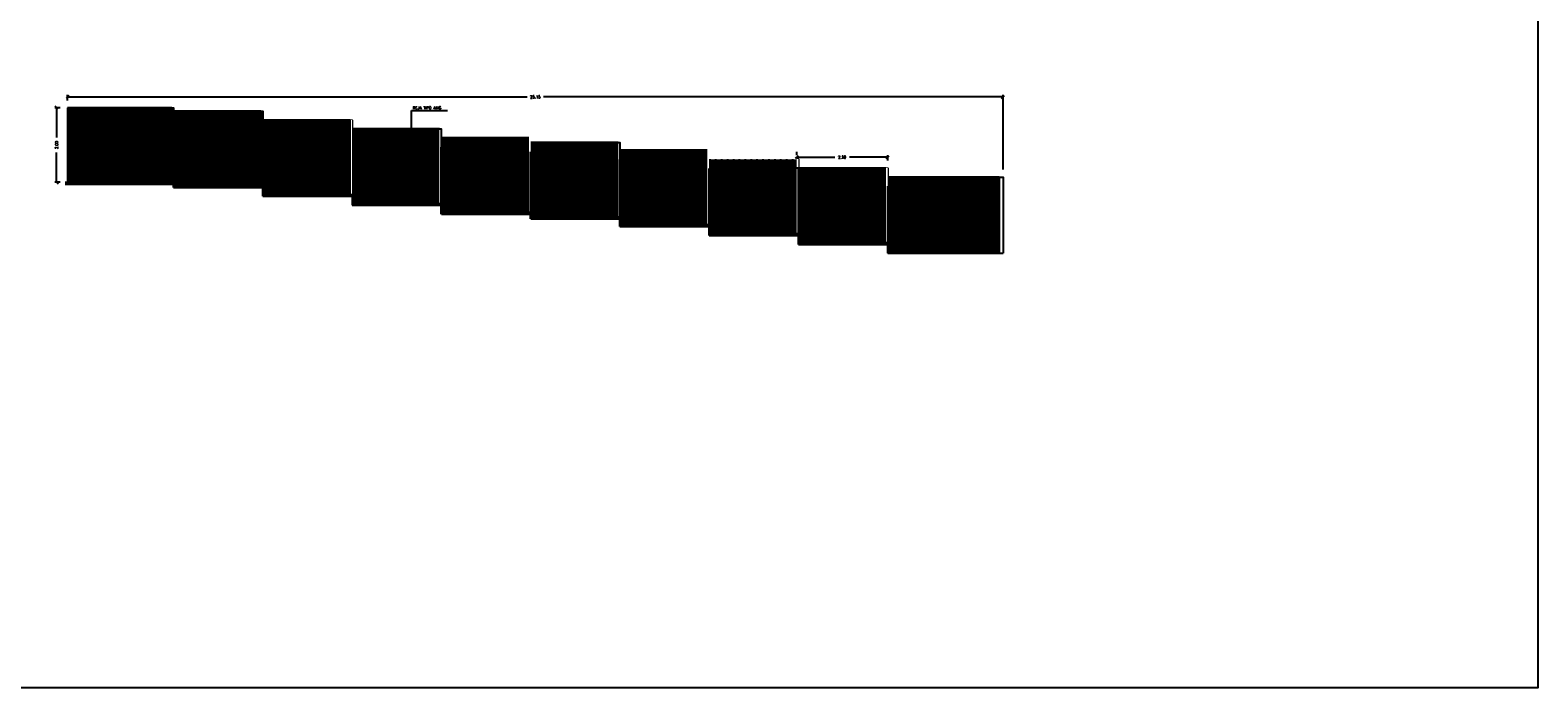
# Model space of a CAD drawing. Header units: millimetres. Extents: x -46 to 202, y -126 to 39.
# Tile 31 of 32: x 161 to 202, y -79 to -62. Entities that reach past the tile are written whole.
import ezdxf

# ---------------------------------------------------------------- set-up
doc = ezdxf.new("R2010")
doc.units = ezdxf.units.MM
doc.header["$LTSCALE"] = 0.01
doc.set_wipeout_variables(frame=1)
doc.layers.add('0 AUX', color=56, linetype='Continuous', plot=False)
for name, color, linetype in [('00 AC - ABERTURAS ALUMINIO - HATCH', 254, 'Continuous'), ('00 AC - MUROS', 1, 'Continuous'), ('00 AC - SUELO', 1, 'Continuous'), ('A HERRERÍA', 4, 'Continuous'), ('Hatch 354', 254, 'Continuous'), ('TEXTOS', 2, 'Continuous'), ('TXT', 3, 'Continuous'), ('TXT COTA', 3, 'Continuous')]:
    doc.layers.add(name, color=color, linetype=linetype)
doc.styles.add('ESC20', font='romans.shx', dxfattribs={"height": 0.03})
doc.styles.add('SaAS simplex', font='simplex.shx', dxfattribs={"width": 0.8})
doc.dimstyles.new('COTAS 75', dxfattribs={"dimscale": 0.01, "dimtxt": 8, "dimasz": 8, "dimexe": 5, "dimexo": 20, "dimgap": 10, "dimtad": 0, "dimzin": 9, "dimdsep": 46, "dimtxsty": 'SaAS simplex', "dimblk": 'OBLIQUE', "dimcen": 0, "dimclrd": 8, "dimclre": 8, "dimclrt": 256, "dimadec": 1, "dimazin": 0, "dimtfac": 1, "dimtmove": 2, "dimatfit": 3, "dimldrblk": 'OBLIQUE', "dimfxl": 10, "dimlwd": -1, "dimlwe": -1, "dimarcsym": 0})
pattern_1 = [(3e-14, (-8.12546, -100.110735), (1e-17, 0.0396875), []), (90, (-8.12546, -100.11074), (-0.15875, 5e-17), [])]

# ---------------------------------------------------------------- blocks, each defined once
blk = doc.blocks.new('_Oblique')
at = {"layer": 'TXT COTA', "color": 0, "lineweight": -2}
blk.add_line((-0.5, -0.5), (0.5, 0.5), dxfattribs=at)
blk = doc.blocks.new('*D1095')
at = {"layer": 'Defpoints', "color": 0, "transparency": 16777216}
for p in [(181.684, -65.03), (181.684, -65.083), (184.134, -65.323)]:
    blk.add_point(p, dxfattribs=at)
at = {"layer": 'TXT COTA', "color": 8, "transparency": 16777216}
for p, q in [((181.684, -64.883), (181.684, -64.98)), ((181.684, -65.03), (182.712, -65.03)), ((184.134, -65.03), (183.107, -65.03)), ((184.134, -65.123), (184.134, -64.98))]:
    blk.add_line(p, q, dxfattribs=at)
at = {"layer": 'TXT COTA', "color": 8, "transparency": 16777216, "xscale": 0.08, "yscale": 0.08, "zscale": 0.08, "rotation": 180}
blk.add_blockref('_Oblique', (181.684, -65.03), dxfattribs=at)
at = {"layer": 'TXT COTA', "color": 8, "transparency": 16777216, "xscale": 0.08, "yscale": 0.08, "zscale": 0.08}
blk.add_blockref('_Oblique', (184.134, -65.03), dxfattribs=at)
at = {"layer": 'TXT COTA', "transparency": 16777216, "insert": (182.909, -65.03), "char_height": 0.08, "attachment_point": 5, "style": 'SaAS simplex'}
blk.add_mtext('2.50', dxfattribs=at)
blk = doc.blocks.new('*D1096')
at = {"layer": 'Defpoints', "color": 0, "transparency": 16777216}
for p in [(162.084, -63.704), (161.791, -65.703), (162.084, -65.703)]:
    blk.add_point(p, dxfattribs=at)
at = {"layer": 'TXT COTA', "color": 8, "transparency": 16777216}
for p, q in [((161.884, -63.704), (161.741, -63.704)), ((161.791, -63.704), (161.791, -64.506)), ((161.791, -65.703), (161.791, -64.901)), ((161.884, -65.703), (161.741, -65.703))]:
    blk.add_line(p, q, dxfattribs=at)
at = {"layer": 'TXT COTA', "color": 8, "transparency": 16777216, "xscale": 0.08, "yscale": 0.08, "zscale": 0.08}
for p, rotation in [((161.791, -63.704), 90), ((161.791, -65.703), 270)]:
    blk.add_blockref('_Oblique', p, dxfattribs=dict(at, rotation=rotation))
at = {"layer": 'TXT COTA', "transparency": 16777216, "insert": (161.791, -64.703), "char_height": 0.08, "attachment_point": 5, "rotation": 90, "style": 'SaAS simplex'}
blk.add_mtext('2.00', dxfattribs=at)
blk = doc.blocks.new('*D1097')
at = {"layer": 'Defpoints', "color": 0, "transparency": 16777216}
for p in [(162.084, -63.41), (162.084, -63.704), (187.235, -65.563)]:
    blk.add_point(p, dxfattribs=at)
at = {"layer": 'TXT COTA', "color": 8, "transparency": 16777216}
for p, q in [((162.084, -63.504), (162.084, -63.36)), ((162.084, -63.41), (174.438, -63.41)), ((187.235, -63.41), (174.881, -63.41)), ((187.235, -65.363), (187.235, -63.36))]:
    blk.add_line(p, q, dxfattribs=at)
at = {"layer": 'TXT COTA', "color": 8, "transparency": 16777216, "xscale": 0.08, "yscale": 0.08, "zscale": 0.08, "rotation": 180}
blk.add_blockref('_Oblique', (162.084, -63.41), dxfattribs=at)
at = {"layer": 'TXT COTA', "color": 8, "transparency": 16777216, "xscale": 0.08, "yscale": 0.08, "zscale": 0.08}
blk.add_blockref('_Oblique', (187.235, -63.41), dxfattribs=at)
at = {"layer": 'TXT COTA', "transparency": 16777216, "insert": (174.66, -63.41), "char_height": 0.08, "attachment_point": 5, "style": 'SaAS simplex'}
blk.add_mtext('25.15', dxfattribs=at)

msp = doc.modelspace()

# ---------------------------------------------------------------- hatches: boundary and pattern name
at = {"layer": 'Hatch 354'}
h = msp.add_hatch(dxfattribs=at)
h.set_pattern_fill('GRATE', color=256, scale=0.05, angle=90)
h.set_pattern_definition(pattern_1)
h.paths.add_polyline_path([(187.135, -65.563), (184.134, -65.563), (184.134, -67.563), (187.135, -67.563)])

# ---------------------------------------------------------------- linework, layer by layer
at = {"layer": '00 AC - MUROS', "color": 2}
msp.add_lwpolyline([(184.134, -67.612), (184.142, -67.613), (187.235, -67.613)], dxfattribs=at)
at = {"layer": '00 AC - SUELO', "color": 2}
for points in [[(162.018, -65.703), (164.053, -65.703)], [(162.018, -65.753), (164.053, -65.753)]]:
    msp.add_lwpolyline(points, dxfattribs=at)
at = {"layer": 'A HERRERÍA'}
for p, q in [((162.084, -63.704), (162.084, -65.703)), ((167.284, -63.792), (164.937, -63.792)), ((176.884, -64.634), (174.487, -64.634)), ((179.284, -64.843), (176.887, -64.843)), ((181.684, -65.333), (181.684, -67.133)), ((181.684, -67.133), (181.684, -65.573)), ((181.734, -67.373), (181.734, -65.573)), ((187.135, -65.563), (184.084, -65.563)), ((187.135, -65.563), (187.135, -67.613))]:
    msp.add_line(p, q, dxfattribs=at)
for points in [[(162.084, -63.704), (162.134, -63.704), (162.134, -65.703)], [(169.684, -64.032), (169.734, -64.032), (169.734, -66.082)], [(181.684, -65.083), (181.734, -65.083), (181.734, -67.133)], [(184.084, -65.323), (184.134, -65.323), (184.134, -67.373)], [(187.135, -65.563), (187.235, -65.563), (187.235, -67.613)]]:
    msp.add_lwpolyline(points, dxfattribs=at)
at = {"layer": 'TEXTOS'}
for p, q in [((171.331, -64.281), (171.331, -63.777)), ((171.331, -63.777), (172.299, -63.777))]:
    msp.add_line(p, q, dxfattribs=at)

# ---------------------------------------------------------------- texts
at = {"layer": 'TXT', "ltscale": 0.025, "insert": (171.365, -63.744), "char_height": 0.0748, "width": 1.58218, "attachment_point": 7, "style": 'ESC20'}
msp.add_mtext('REJA TIPO AXIS ', dxfattribs=at)

# ---------------------------------------------------------------- dimensions: what is measured, and where the dimension line sits
at = {"layer": 'TXT COTA'}
dim = msp.add_linear_dim(base=(161.791, -65.703), p1=(162.084, -63.704), p2=(162.084, -65.703), angle=90, text='2.00', dimstyle='COTAS 75', dxfattribs=at)
dim.commit()
dim.dimension.update_dxf_attribs({"geometry": '*D1096', "text_midpoint": (161.791, -64.703)})

# ---------------------------------------------------------------- next in the draw order: wipeouts: each hides what was drawn before it
at = {"color": 4}
for points in [[(164.887, -63.704), (164.937, -63.704), (164.937, -65.754), (164.887, -65.754)], [(167.284, -63.792), (167.334, -63.792), (167.334, -65.842), (167.284, -65.842)], [(169.684, -64.032), (169.734, -64.032), (169.734, -66.082), (169.684, -66.082)], [(174.484, -64.512), (174.534, -64.512), (174.534, -66.562), (174.484, -66.562)], [(176.884, -64.634), (176.934, -64.634), (176.934, -66.684), (176.884, -66.684)], [(181.684, -65.083), (181.734, -65.083), (181.734, -67.133), (181.684, -67.133)], [(184.084, -65.323), (184.134, -65.323), (184.134, -67.373), (184.084, -67.373)]]:
    msp.add_wipeout(points, dxfattribs=at).dxf.layer = '00 AC - ABERTURAS ALUMINIO - HATCH'

# ---------------------------------------------------------------- next in the draw order: hatches: boundary and pattern name
at = {"layer": 'Hatch 354'}
h = msp.add_hatch(dxfattribs=at)
h.set_pattern_fill('GRATE', color=256, scale=0.05, angle=90)
h.set_pattern_definition(pattern_1)
h.paths.add_polyline_path([(164.887, -63.704), (162.134, -63.704), (162.134, -65.704), (164.887, -65.704)])
h = msp.add_hatch(dxfattribs=at)
h.set_pattern_fill('GRATE', color=256, scale=0.05, angle=90)
h.set_pattern_definition(pattern_1)
h.paths.add_polyline_path([(167.284, -63.792), (164.937, -63.792), (164.937, -65.792), (167.284, -65.792)])
h = msp.add_hatch(dxfattribs=at)
h.set_pattern_fill('GRATE', color=256, scale=0.05, angle=90)
h.set_pattern_definition(pattern_1)
h.paths.add_polyline_path([(169.684, -64.032), (167.334, -64.032), (167.334, -66.032), (169.684, -66.032)])
h = msp.add_hatch(dxfattribs=at)
h.set_pattern_fill('GRATE', color=256, scale=0.05, angle=90)
h.set_pattern_definition(pattern_1)
h.paths.add_polyline_path([(172.084, -64.272), (169.737, -64.272), (169.737, -66.272), (172.084, -66.272)])
h = msp.add_hatch(dxfattribs=at)
h.set_pattern_fill('GRATE', color=256, scale=0.05, angle=90)
h.set_pattern_definition(pattern_1)
h.paths.add_polyline_path([(176.884, -64.634), (174.537, -64.634), (174.537, -66.634), (176.884, -66.634)])
h = msp.add_hatch(dxfattribs=at)
h.set_pattern_fill('GRATE', color=256, scale=0.05, angle=90)
h.set_pattern_definition(pattern_1)
h.paths.add_polyline_path([(179.284, -64.843), (176.937, -64.843), (176.937, -66.843), (179.284, -66.843)])
h = msp.add_hatch(dxfattribs=at)
h.set_pattern_fill('GRATE', color=256, scale=0.05, angle=90)
h.set_pattern_definition(pattern_1)
h.paths.add_polyline_path([(184.084, -65.323), (181.737, -65.323), (181.737, -67.323), (184.084, -67.323)])

# ---------------------------------------------------------------- next in the draw order: linework, layer by layer
at = {"layer": '00 AC - MUROS', "color": 2}
msp.add_lwpolyline([(184.139, -67.562), (184.145, -67.563), (187.136, -67.563)], dxfattribs=at)
at = {"layer": '00 AC - SUELO', "color": 2}
for points in [[(164.053, -65.703), (164.937, -65.703)], [(164.053, -65.753), (164.937, -65.753)], [(164.937, -65.791), (167.334, -65.791)], [(164.937, -65.841), (167.334, -65.841)], [(167.337, -66.031), (169.734, -66.031)], [(167.337, -66.081), (169.734, -66.081)], [(169.734, -66.081), (169.734, -66.321)], [(172.137, -66.561), (174.534, -66.561)], [(174.537, -66.633), (176.934, -66.633)], [(174.537, -66.683), (176.934, -66.683)], [(179.337, -67.132), (181.734, -67.132)], [(181.734, -67.132), (181.734, -67.372)], [(181.737, -67.322), (184.134, -67.322)], [(181.737, -67.372), (184.134, -67.372)]]:
    msp.add_lwpolyline(points, dxfattribs=at)
at = {"layer": 'A HERRERÍA'}
for p, q in [((164.887, -63.704), (162.084, -63.704)), ((164.887, -63.704), (164.887, -65.754)), ((164.937, -65.841), (164.937, -64.041)), ((167.284, -63.792), (167.284, -65.842)), ((169.684, -64.032), (167.334, -64.032)), ((167.334, -66.081), (167.334, -64.281)), ((174.534, -66.683), (174.534, -64.883)), ((176.934, -66.892), (176.934, -65.092)), ((184.084, -65.323), (181.687, -65.323)), ((184.134, -67.612), (184.134, -65.812))]:
    msp.add_line(p, q, dxfattribs=at)
for points in [[(164.887, -63.704), (164.937, -63.704), (164.937, -65.754)], [(167.284, -63.792), (167.334, -63.792), (167.334, -65.842)], [(176.884, -64.634), (176.934, -64.634), (176.934, -66.684)]]:
    msp.add_lwpolyline(points, dxfattribs=at)

# ---------------------------------------------------------------- next in the draw order: dimensions: what is measured, and where the dimension line sits
at = {"layer": 'TXT COTA'}
dim = msp.add_linear_dim(base=(181.684, -65.03), p1=(184.134, -65.323), p2=(181.684, -65.083), text='2.50', dimstyle='COTAS 75', dxfattribs=at)
dim.commit()
dim.dimension.update_dxf_attribs({"geometry": '*D1095', "text_midpoint": (182.909, -65.03)})

# ---------------------------------------------------------------- next in the draw order: wipeouts: each hides what was drawn before it
at = {"color": 4}
for points in [[(172.084, -64.272), (172.134, -64.272), (172.134, -66.322), (172.084, -66.322)], [(179.284, -64.843), (179.334, -64.843), (179.334, -66.893), (179.284, -66.893)]]:
    msp.add_wipeout(points, dxfattribs=at).dxf.layer = '00 AC - ABERTURAS ALUMINIO - HATCH'

# ---------------------------------------------------------------- next in the draw order: hatches: boundary and pattern name
at = {"layer": 'Hatch 354'}
h = msp.add_hatch(dxfattribs=at)
h.set_pattern_fill('GRATE', color=256, scale=0.05, angle=90)
h.set_pattern_definition(pattern_1)
h.paths.add_polyline_path([(174.484, -64.512), (172.137, -64.512), (172.137, -66.512), (174.484, -66.512)])
h = msp.add_hatch(dxfattribs=at)
h.set_pattern_fill('GRATE', color=256, scale=0.05, angle=90)
h.set_pattern_definition(pattern_1)
h.paths.add_polyline_path([(181.684, -65.083), (179.337, -65.083), (179.337, -67.083), (181.684, -67.083)])

# ---------------------------------------------------------------- next in the draw order: linework, layer by layer
at = {"layer": '0 AUX'}
msp.add_lwpolyline([(144.03, -27.497), (201.613, -27.497), (201.613, -79.284), (144.03, -79.284)], close=True, dxfattribs=at)
at = {"layer": '00 AC - SUELO', "color": 2}
for points in [[(169.737, -66.271), (172.134, -66.271)], [(169.737, -66.321), (172.134, -66.321)], [(172.137, -66.511), (174.534, -66.511)], [(176.937, -66.842), (179.334, -66.842)], [(176.937, -66.892), (179.334, -66.892)], [(179.337, -67.082), (181.734, -67.082)]]:
    msp.add_lwpolyline(points, dxfattribs=at)
at = {"layer": 'A HERRERÍA'}
for p, q in [((172.084, -64.272), (169.734, -64.272)), ((174.484, -64.512), (172.134, -64.512)), ((172.134, -66.561), (172.134, -64.761)), ((179.334, -67.132), (179.334, -65.332))]:
    msp.add_line(p, q, dxfattribs=at)
msp.add_lwpolyline([(172.084, -64.272), (172.134, -64.272), (172.134, -66.322)], dxfattribs=at)

# ---------------------------------------------------------------- next in the draw order: dimensions: what is measured, and where the dimension line sits
at = {"layer": 'TXT COTA'}
dim = msp.add_linear_dim(base=(162.084, -63.41), p1=(187.235, -65.563), p2=(162.084, -63.704), dimstyle='COTAS 75', dxfattribs=at)
dim.commit()
dim.dimension.update_dxf_attribs({"geometry": '*D1097', "text_midpoint": (174.66, -63.41)})

doc.saveas('drawing.dxf')
